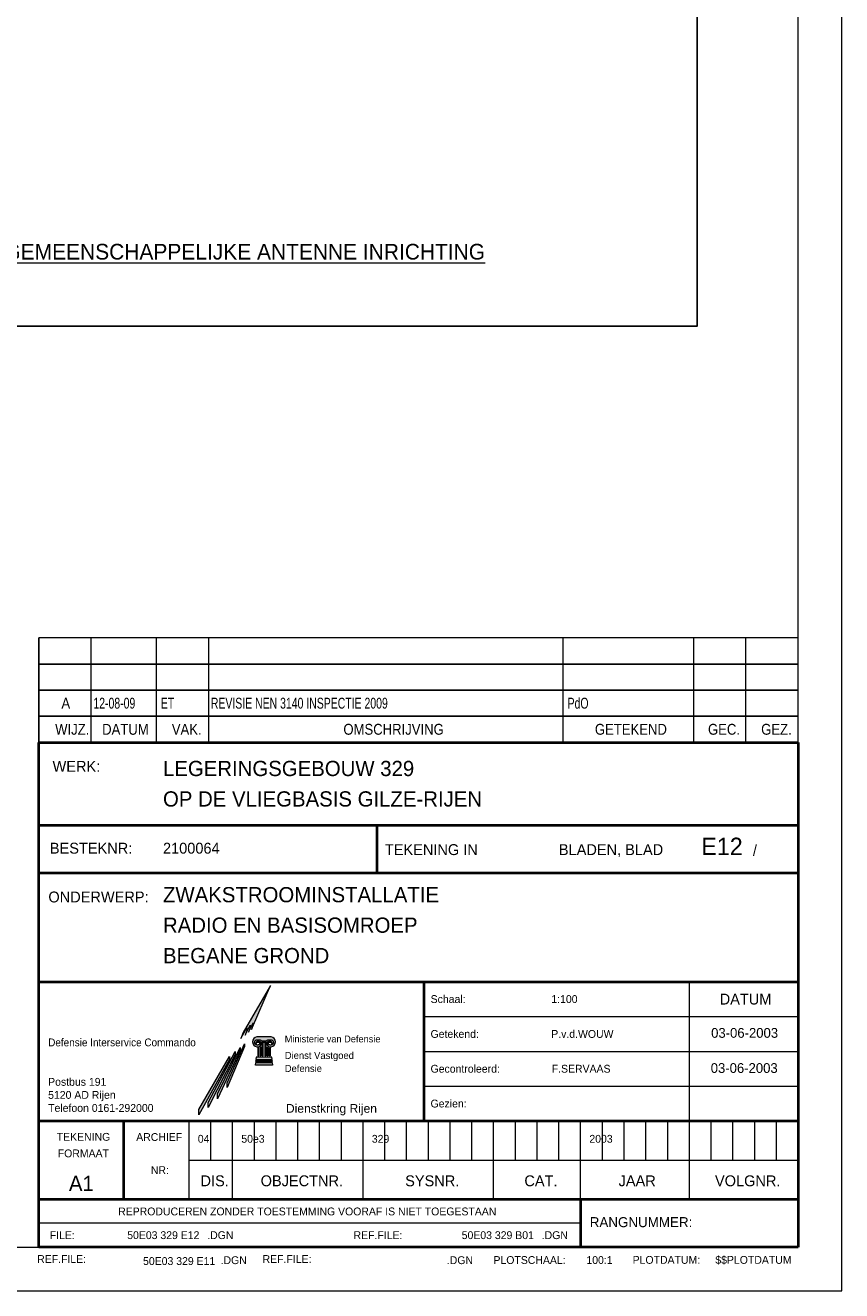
# Model space of a CAD drawing. Header units: millimetres. Extents: x 0 to 84100, y 0 to 59400.
# Tile 35 of 36: x 65335 to 84100, y 0 to 29077. Entities that reach past the tile are written whole.
import ezdxf
from ezdxf.enums import TextEntityAlignment as Align
from ezdxf.xclip import XClip

# ---------------------------------------------------------------- set-up
doc = ezdxf.new("R2010")
doc.units = ezdxf.units.MM
for name, color, linetype in [('29', 7, 'Continuous'), ('KADER', 7, 'Continuous'), ('STEMPEL', 7, 'Continuous')]:
    doc.layers.add(name, color=color, linetype=linetype)
doc.styles.add('dgn001', font='dgn001.shx')
doc.styles.add('dgn003', font='dgn003.shx')

# ---------------------------------------------------------------- blocks, each defined once
blk = doc.blocks.new('A1')
at = {"layer": 'KADER', "color": 1, "linetype": 'Continuous', "lineweight": 0}
for p, q in [((84100, 0), (84100, 59400)), ((0, 0), (84100, 0))]:
    blk.add_line(p, q, dxfattribs=at)
at = {"layer": 'KADER', "color": 5, "linetype": 'Continuous', "lineweight": 0, "flags": 128}
blk.add_lwpolyline([(1000, 1000), (83100, 1000), (83100, 58400), (1000, 58400), (1000, 1000)], dxfattribs=at)
blk = doc.blocks.new('50E03_329_B01 - Default')
at = {"color": 7, "linetype": 'Continuous', "lineweight": 0}
blk.add_blockref('A1', (-8492.960000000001, -3060.21), dxfattribs=at)
blk = doc.blocks.new('50E03_329_E11 - Default')
at = {"layer": '29', "color": 1, "linetype": 'Continuous', "lineweight": 0, "style": 'dgn001'}
blk.add_text('%%uFIG.13, BEKABELING GEMEENSCHAPPELIJKE ANTENNE INRICHTING%%u', height=360, dxfattribs=at).set_placement((11271.24, 6518.55))
blk = doc.blocks.new('WIJZ')
at = {"layer": 'STEMPEL', "color": 1, "linetype": 'Continuous', "lineweight": 0}
for p, q in [((0, 0), (0, 600)), ((1200, 0), (1200, 600)), ((2700, 0), (2700, 600)), ((3900, 0), (3900, 600)), ((12050, 0), (12050, 600)), ((15050, 0), (15050, 600)), ((16250, 0), (16250, 600))]:
    blk.add_line(p, q, dxfattribs=at)
at = {"layer": 'STEMPEL', "color": 1, "linetype": 'Continuous', "lineweight": 0, "flags": 128}
blk.add_lwpolyline([(0, 0), (17450, 0), (17450, 600), (0, 600), (0, 0)], dxfattribs=at)
at = {"layer": 'STEMPEL', "color": 1, "linetype": 'Continuous', "lineweight": 0, "style": 'dgn001', "width": 0.9000144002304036}
for s, p in [('WIJZ.', (764.5, 299.9980000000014)), ('DATUM', (1986.5, 299.9980000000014)), ('VAK.', (3395, 299.9980000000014)), ('OMSCHRIJVING', (8150, 299.9980000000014)), ('GETEKEND', (13605, 299.9980000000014)), ('GEC.', (15745, 299.9980000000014)), ('GEZ.', (16950, 299.9980000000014))]:
    blk.add_text(s, height=249.996, dxfattribs=at).set_placement(p, align=Align.MIDDLE_CENTER)
blk = doc.blocks.new('WIJZA')
at = {"layer": 'STEMPEL', "color": 1, "linetype": 'Continuous', "lineweight": 0}
for p, q in [((0, 0), (0, 600)), ((1200, 0), (1200, 600)), ((2700, 0), (2700, 600)), ((3900, 0), (3900, 600)), ((12050, 0), (12050, 600)), ((15050, 0), (15050, 600)), ((16250, 0), (16250, 600))]:
    blk.add_line(p, q, dxfattribs=at)
at = {"layer": 'STEMPEL', "color": 1, "linetype": 'Continuous', "lineweight": 0, "flags": 128}
blk.add_lwpolyline([(0, 0), (17450, 0), (17450, 600), (0, 600), (0, 0)], dxfattribs=at)
at = {"layer": 'STEMPEL', "color": 1, "linetype": 'Continuous', "lineweight": 0, "style": 'dgn001', "width": 0.8999928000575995}
blk.add_text('A', height=250.002, dxfattribs=at).set_placement((615.6999999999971, 300.001000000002), align=Align.MIDDLE_CENTER)
at = {"layer": 'STEMPEL', "color": 1, "linetype": 'Continuous', "lineweight": 0, "style": 'dgn003'}
for s, height, width, p in [('12-08-09', 250.002, 0.7199942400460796, (1250, 300.001000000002)), ('ET    ', 250.002, 0.7199942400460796, (2800, 300.001000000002)), ('REVISIE NEN 3140 INSPECTIE 2009              ', 250.00002, 0.7199999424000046, (3950, 300.0000099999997)), ('PdO             ', 250.002, 0.7199942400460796, (12150, 300.001000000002))]:
    blk.add_text(s, height=height, dxfattribs=dict(at, width=width)).set_placement(p, align=Align.MIDDLE_LEFT)
blk = doc.blocks.new('WIJZA1')
at = {"layer": 'STEMPEL', "color": 1, "linetype": 'Continuous', "lineweight": 0}
for p, q in [((0, 0), (0, 600)), ((1200, 0), (1200, 600)), ((2700, 0), (2700, 600)), ((3900, 0), (3900, 600)), ((12050, 0), (12050, 600)), ((15050, 0), (15050, 600)), ((16250, 0), (16250, 600))]:
    blk.add_line(p, q, dxfattribs=at)
at = {"layer": 'STEMPEL', "color": 1, "linetype": 'Continuous', "lineweight": 0, "flags": 128}
blk.add_lwpolyline([(0, 0), (17450, 0), (17450, 600), (0, 600), (0, 0)], dxfattribs=at)
blk = doc.blocks.new('WIJZA2')
at = {"layer": 'STEMPEL', "color": 1, "linetype": 'Continuous', "lineweight": 0}
for p, q in [((0, 0), (0, 600)), ((1200, 0), (1200, 600)), ((2700, 0), (2700, 600)), ((3900, 0), (3900, 600)), ((12050, 0), (12050, 600)), ((15050, 0), (15050, 600)), ((16250, 0), (16250, 600))]:
    blk.add_line(p, q, dxfattribs=at)
at = {"layer": 'STEMPEL', "color": 1, "linetype": 'Continuous', "lineweight": 0, "flags": 128}
blk.add_lwpolyline([(0, 0), (17450, 0), (17450, 600), (0, 600), (0, 0)], dxfattribs=at)
blk = doc.blocks.new('AnonymousCell111')
at = {"layer": 'STEMPEL'}
for points in [[(28920, -22688), (28294, -23770), (28243, -23908), (28378, -23661), (28382, -23695), (28339, -23825), (28456, -23596), (28458, -23632), (28419, -23757), (28520, -23542), (28522, -23578), (28488, -23699)], [(28632, -24306), (28650, -24306), (28650, -24120), (28632, -24120)], [(28682, -24306), (28698, -24306), (28698, -24102), (28682, -24102)], [(28731, -24306), (28731, -23981), (28814, -23981), (28814, -24306), (28797, -24306), (28797, -23999), (28747, -23999), (28747, -24306)], [(28862, -24306), (28846, -24306), (28846, -24102), (28862, -24102)], [(28911, -24306), (28895, -24306), (28895, -24120), (28911, -24120)], [(28586, -24412), (28959, -24412), (28960, -24430), (28584, -24430)], [(28959, -24412), (28586, -24412)], [(28952, -24331), (28593, -24331), (28587, -24388), (28956, -24388)], [(28582, -24455), (28963, -24455), (28968, -24519), (28577, -24519)]]:
    blk.add_hatch(color=1, dxfattribs=at).paths.add_polyline_path(points)
at = {"layer": 'STEMPEL', "true_color": 0xb3b3b3}
for points in [[(27706, -25173), (28225, -24109), (28225, -24176), (27706, -25289)], [(27924, -24923), (28321, -24029), (28321, -24091), (27924, -25032)], [(27273, -25539), (27979, -24318), (27979, -24385), (27273, -25658)], [(27489, -25375), (28112, -24205), (28112, -24272), (27489, -25492)]]:
    blk.add_hatch(color=253, dxfattribs=at).paths.add_polyline_path(points)
at = {"layer": 'STEMPEL'}
h = blk.add_hatch(color=1, dxfattribs=at)
edge = h.paths.add_edge_path()
edge.add_line((28934.46564296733, -23866.82659585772), (28936, -23867))
edge.add_line((28936, -23867), (28610, -23867))
edge.add_line((28610, -23867), (28608.79432950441, -23866.82659585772))
edge.add_arc((28626.43485969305, -23980.81155487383), 115.3419229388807, 98.79741111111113, 261.2025888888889)
edge.add_line((28608.79432950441, -24094.79651388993), (28610, -24095))
edge.add_line((28610, -24095), (28639, -24095))
edge.add_line((28639, -24095), (28637.28813902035, -24094.7965140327))
edge.add_arc((28635.12038956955, -24023.42859314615), 71.40083521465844, 271.7397833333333, 361.5313611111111)
edge.add_line((28706.49572377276, -24021.52046926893), (28706.49572374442, -24021.52046790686))
edge.add_arc((28643.42498879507, -24029.00403201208), 63.5131587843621, 6.766708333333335, 159.3427861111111)
edge.add_line((28583.99523514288, -24006.59810155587), (28583.99523622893, -24006.5980991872))
edge.add_arc((28591.2239276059, -24010.34438375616), 8.141782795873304, 512.6044555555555, 697.751036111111)
edge.add_line((28598.75953310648, -24013.42712228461), (28598.69851983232, -24013.37868546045))
edge.add_arc((28634.63412503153, -24023.41598935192), 37.31105989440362, -16.83461666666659, 164.3942277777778, ccw=False)
edge.add_line((28670.3462081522, -24034.22165035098), (28670.34620800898, -24034.22165056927))
edge.add_arc((28640.24409548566, -24021.35490791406), 32.73668042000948, 269.105625, 336.85636666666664, ccw=False)
edge.add_line((28639.73310358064, -24054.08760001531), (28640, -24055))
edge.add_line((28640, -24055), (28610, -24055))
edge.add_line((28610, -24055), (28608.7943303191, -24054.08760002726))
edge.add_arc((28618.24461435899, -23993.02422905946), 61.79031592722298, 98.7974111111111, 261.20258888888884, ccw=False)
edge.add_line((28608.7943303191, -23931.96085809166), (28610, -23933))
edge.add_line((28610, -23933), (28680, -23933))
edge.add_line((28680, -23933), (28679.79995692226, -23931.9608581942))
edge.add_arc((28670.34967880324, -23993.02423007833), 61.79031592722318, 36.366002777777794, 81.20259444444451, ccw=False)
edge.add_line((28720.106069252, -23956.38620677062), (28720, -23955))
edge.add_line((28720, -23955), (28824, -23955))
edge.add_line((28824, -23955), (28823.15390321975, -23956.38620677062))
edge.add_arc((28872.91029366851, -23993.02423007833), 61.79031592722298, 98.7974055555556, 143.6339972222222, ccw=False)
edge.add_line((28863.46001554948, -23931.9608581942), (28864, -23933))
edge.add_line((28864, -23933), (28936, -23933))
edge.add_line((28936, -23933), (28934.46564215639, -23931.96085809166))
edge.add_arc((28925.01535811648, -23993.02422905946), 61.79031592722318, -81.2025888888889, 81.2025888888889, ccw=False)
edge.add_line((28934.46564215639, -24054.08760002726), (28936, -24055))
edge.add_line((28936, -24055), (28904, -24055))
edge.add_line((28904, -24055), (28903.52686889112, -24054.08760001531))
edge.add_arc((28903.01587698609, -24021.35490791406), 32.73668042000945, 203.1436333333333, 270.89437499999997, ccw=False)
edge.add_line((28872.91376446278, -24034.22165056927), (28872.91376431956, -24034.22165035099))
edge.add_arc((28908.62584744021, -24023.41598935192), 37.31105989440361, 15.605772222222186, 196.8346166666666, ccw=False)
edge.add_line((28944.56145263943, -24013.37868546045), (28944.50043936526, -24013.42712228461))
edge.add_arc((28952.03604486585, -24010.34438375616), 8.141782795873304, 202.2489638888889, 387.3955444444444)
edge.add_line((28959.26473624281, -24006.5980991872), (28959.26473732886, -24006.59810155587))
edge.add_arc((28899.83498367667, -24029.00403201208), 63.51315878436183, 380.6572138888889, 533.2332916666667)
edge.add_line((28836.76424872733, -24021.52046790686), (28836.76424875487, -24021.52046926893))
edge.add_arc((28908.13958295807, -24023.42859314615), 71.40083521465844, 178.4686388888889, 268.2602166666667)
edge.add_line((28905.97183350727, -24094.7965140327), (28906, -24095))
edge.add_line((28906, -24095), (28936, -24095))
edge.add_line((28936, -24095), (28934.46564296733, -24094.79651388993))
edge.add_arc((28916.82511277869, -23980.81155487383), 115.3419229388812, 278.7974111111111, 441.2025888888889)
at = {"layer": 'STEMPEL', "color": 4, "linetype": 'Continuous', "lineweight": 40}
for p, q in [((23600, -17100), (41050, -17100)), ((23600, -28700), (23600, -17100)), ((41050, -17100), (41050, -28700)), ((23600, -19000), (41050, -19000)), ((31370, -20100), (31370, -19000)), ((23600, -20100), (41050, -20100)), ((23600, -22600), (41050, -22600)), ((32453, -25800), (32453, -22600)), ((23600, -25800), (41050, -25800)), ((25550, -27600), (25550, -25800)), ((23600, -27600), (41050, -27600)), ((36050, -27600), (36050, -28700)), ((41050, -28700), (23600, -28700))]:
    blk.add_line(p, q, dxfattribs=at)
at = {"layer": 'STEMPEL', "color": 1, "linetype": 'Continuous', "lineweight": 0}
for p, q in [((38550, -27600), (38550, -22600)), ((32453, -23400), (41050, -23400)), ((28797, -23999), (28797, -24306)), ((32453, -24200), (41050, -24200)), ((32453, -25000), (41050, -25000)), ((27550, -26700), (27550, -25800)), ((28050, -27600), (28050, -25800)), ((28550, -26700), (28550, -25800)), ((29050, -26700), (29050, -25800)), ((29550, -26700), (29550, -25800)), ((30050, -26700), (30050, -25800)), ((30550, -26700), (30550, -25800)), ((31050, -27600), (31050, -25800)), ((31550, -26700), (31550, -25800)), ((32050, -26700), (32050, -25800)), ((32550, -26700), (32550, -25800)), ((33050, -26700), (33050, -25800)), ((33550, -26700), (33550, -25800)), ((34050, -27600), (34050, -25800)), ((34550, -26700), (34550, -25800)), ((35050, -26700), (35050, -25800)), ((35550, -26700), (35550, -25800)), ((36050, -27600), (36050, -25800)), ((36550, -26700), (36550, -25800)), ((37050, -26700), (37050, -25800)), ((37550, -26700), (37550, -25800)), ((38050, -26700), (38050, -25800)), ((39050, -26700), (39050, -25800)), ((39550, -26700), (39550, -25800)), ((40050, -26700), (40050, -25800)), ((40550, -26700), (40550, -25800)), ((27050, -26700), (41050, -26700)), ((36050, -28150), (23600, -28150))]:
    blk.add_line(p, q, dxfattribs=at)
at = {"layer": 'STEMPEL', "color": 2, "linetype": 'Continuous', "lineweight": 13}
blk.add_line((27050, -27600), (27050, -25800), dxfattribs=at)
at = {"layer": 'STEMPEL', "color": 1, "linetype": 'Continuous', "lineweight": 0, "flags": 128}
for points in [[(28920, -22688), (28294, -23770), (28243, -23908), (28378, -23661), (28382, -23695), (28339, -23825), (28456, -23596), (28458, -23632), (28419, -23757), (28520, -23542), (28522, -23578), (28488, -23699), (28920, -22688)], [(28632, -24306), (28650, -24306), (28650, -24120), (28632, -24120), (28632, -24306)], [(28682, -24306), (28698, -24306), (28698, -24102), (28682, -24102), (28682, -24306)], [(28731, -24306), (28731, -23981), (28814, -23981), (28814, -24306), (28797, -24306), (28797, -23999), (28747, -23999), (28747, -24306), (28731, -24306)], [(28862, -24306), (28846, -24306), (28846, -24102), (28862, -24102), (28862, -24306)], [(28911, -24306), (28895, -24306), (28895, -24120), (28911, -24120), (28911, -24306)], [(28586, -24412), (28959, -24412), (28960, -24430), (28584, -24430), (28586, -24412)], [(28959, -24412), (28586, -24412), (28959, -24412)], [(28952, -24331), (28593, -24331), (28587, -24388), (28956, -24388), (28952, -24331)], [(28582, -24455), (28963, -24455), (28968, -24519), (28577, -24519), (28582, -24455)]]:
    blk.add_lwpolyline(points, dxfattribs=at)
at = {"layer": 'STEMPEL', "color": 253, "linetype": 'Continuous', "lineweight": 0, "true_color": 0xb3b3b3, "flags": 128}
for points in [[(27706, -25173), (28225, -24109), (28225, -24176), (27706, -25289), (27706, -25173)], [(27924, -24923), (28321, -24029), (28321, -24091), (27924, -25032), (27924, -24923)], [(27273, -25539), (27979, -24318), (27979, -24385), (27273, -25658), (27273, -25539)], [(27489, -25375), (28112, -24205), (28112, -24272), (27489, -25492), (27489, -25375)]]:
    blk.add_lwpolyline(points, dxfattribs=at)
at = {"layer": 'STEMPEL', "color": 1, "linetype": 'Continuous', "lineweight": 0, "flags": 128}
blk.add_lwpolyline([(28936, -23867), (28610, -23867), (28608.79432950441, -23866.82659585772, 0.8571428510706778), (28608.79432950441, -24094.79651388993), (28610, -24095), (28639, -24095), (28637.28813902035, -24094.7965140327, 0.4131485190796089), (28706.49572377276, -24021.52046926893), (28706.49572374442, -24021.52046790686, 0.7853415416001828), (28583.99523514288, -24006.59810155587), (28583.99523622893, -24006.5980991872, 1.045952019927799), (28598.75953310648, -24013.42712228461), (28598.69851983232, -24013.37868546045, -1.010781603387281), (28670.3462081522, -24034.22165035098), (28670.34620800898, -24034.22165056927, -0.3045418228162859), (28639.73310358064, -24054.08760001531), (28640, -24055), (28610, -24055), (28608.7943303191, -24054.08760002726, -0.8571428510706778), (28608.7943303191, -23931.96085809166), (28610, -23933), (28680, -23933), (28679.79995692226, -23931.9608581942, -0.1981712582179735), (28720.106069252, -23956.38620677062), (28720, -23955), (28824, -23955), (28823.15390321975, -23956.38620677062, -0.1981712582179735), (28863.46001554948, -23931.9608581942), (28864, -23933), (28936, -23933), (28934.46564215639, -23931.96085809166, -0.8571428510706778), (28934.46564215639, -24054.08760002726), (28936, -24055), (28904, -24055), (28903.52686889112, -24054.08760001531, -0.3045418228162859), (28872.91376446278, -24034.22165056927), (28872.91376431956, -24034.22165035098, -1.010781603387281), (28944.56145263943, -24013.37868546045), (28944.50043936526, -24013.42712228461, 1.045952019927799), (28959.26473624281, -24006.5980991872), (28959.26473732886, -24006.59810155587, 0.7853415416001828), (28836.76424872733, -24021.52046790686), (28836.76424875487, -24021.52046926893, 0.4131485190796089), (28905.97183350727, -24094.7965140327), (28906, -24095), (28936, -24095), (28934.46564296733, -24094.79651388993, 0.8571428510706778), (28936, -23867)], format="xyb", dxfattribs=at)
at = {"color": 1, "linetype": 'Continuous', "lineweight": 0}
for name, p in [('A1', (-42050, -29700)), ('WIJZA2', (23600, -15300)), ('WIJZA1', (23600, -15900)), ('WIJZA', (23600, -16500)), ('WIJZ', (23600, -17100))]:
    blk.add_blockref(name, p, dxfattribs=at)
at = {"layer": 'STEMPEL', "color": 3, "linetype": 'Continuous', "lineweight": 30, "style": 'dgn003'}
for s, p in [('WERK:', (23912, -17776)), ('ONDERWERP:', (23816, -20778))]:
    blk.add_text(s, height=250.002, dxfattribs=at).set_placement(p)
for s, p in [('LEGERINGSGEBOUW 329                       ', (26450, -17700.001)), ('OP DE VLIEGBASIS GILZE-RIJEN              ', (26450, -18400.001)), ('ZWAKSTROOMINSTALLATIE                     ', (26450, -20600.001)), ('RADIO EN BASISOMROEP                      ', (26450, -21300.001)), ('BEGANE GROND                              ', (26450, -22000.001))]:
    blk.add_text(s, height=349.998, dxfattribs=at).set_placement(p, align=Align.MIDDLE_LEFT)
at = {"layer": 'STEMPEL', "color": 2, "linetype": 'Continuous', "lineweight": 13, "style": 'dgn003'}
for s, p in [('BESTEKNR:', (23850, -19657)), ('2100064        ', (26450, -19657)), ('TEKENING IN ', (31550, -19690)), ('BLADEN, BLAD', (35550, -19690)), ('/', (40009, -19707))]:
    blk.add_text(s, height=250.002, dxfattribs=at).set_placement(p)
at = {"layer": 'STEMPEL', "color": 4, "linetype": 'Continuous', "lineweight": 0, "style": 'dgn003'}
blk.add_text('E12', height=400.0020000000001, dxfattribs=at).set_placement((38823, -19690))
at = {"layer": 'STEMPEL', "color": 1, "linetype": 'Continuous', "lineweight": 0}
for s, style, p in [('Schaal:', 'dgn003', (32602, -22999)), ('1:100             ', 'dgn003', (35376, -22999)), ('Getekend:', 'dgn003', (32600, -23800)), ('P.v.d.WOUW        ', 'dgn003', (35374, -23800)), ('Gecontroleerd:', 'dgn003', (32600, -24600)), ('F.SERVAAS         ', 'dgn003', (35385, -24600)), ('Postbus 191', 'dgn001', (23810, -24901)), ('5120 AD Rijen', 'dgn001', (23810, -25201)), ('Telefoon 0161-292000', 'dgn001', (23810, -25501)), ('Gezien:', 'dgn003', (32600, -25400)), ('FILE:', 'dgn003', (23847, -28424)), ('.DGN', 'dgn003', (27467, -28424)), ('REF.FILE:', 'dgn003', (30830, -28424)), ('.DGN', 'dgn003', (35155, -28424)), ('REF.FILE:', 'dgn003', (23558, -28973)), ('.DGN', 'dgn003', (27774, -28999)), ('REF.FILE:', 'dgn003', (28739, -28973)), ('.DGN', 'dgn003', (32974, -28999)), ('PLOTSCHAAL:', 'dgn003', (34046, -28996)), ('100:1', 'dgn003', (36182, -28996)), ('PLOTDATUM:', 'dgn003', (37245, -28992)), ('$$PLOTDATUM', 'dgn003', (39145, -28992))]:
    blk.add_text(s, height=180, dxfattribs=dict(at, style=style)).set_placement(p, align=Align.MIDDLE_LEFT)
at = {"layer": 'STEMPEL', "color": 1, "linetype": 'Continuous', "lineweight": 0, "style": 'dgn003'}
for s, height, p in [('DATUM', 250.002, (39840.005, -22999.999)), ('03-06-2003', 225, (39818.38, -23776.5)), ('03-06-2003', 225, (39809, -24583.5)), ('TEKENING', 180, (24623, -26165)), ('ARCHIEF', 180, (26363, -26169)), ('FORMAAT', 180, (24620, -26545)), ('NR:', 180, (26378, -26929))]:
    blk.add_text(s, height=height, dxfattribs=at).set_placement(p, align=Align.MIDDLE_CENTER)
at = {"layer": 'STEMPEL', "color": 1, "linetype": 'Continuous', "lineweight": 0, "style": 'dgn001'}
blk.add_text('Ministerie van Defensie', height=158.406, dxfattribs=at).set_placement((29248, -23836.594), align=Align.TOP_LEFT)
at = {"layer": 'STEMPEL', "color": 2, "linetype": 'Continuous', "lineweight": 0, "style": 'dgn001', "width": 0.9473474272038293}
blk.add_text('Defensie Interservice Commando', height=180.504, dxfattribs=at).set_placement((23811, -23994.748), align=Align.MIDDLE_LEFT)
at = {"layer": 'STEMPEL', "color": 2, "linetype": 'Continuous', "lineweight": 13, "style": 'dgn001', "width": 1.036036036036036}
blk.add_text('Dienstkring Rijen       ', height=199.8, dxfattribs=at).set_placement((29276, -25511.1), align=Align.MIDDLE_LEFT)
at = {"layer": 'STEMPEL', "color": 1, "linetype": 'Continuous', "lineweight": 0, "style": 'dgn003'}
for s, p in [('04', (27250, -26300)), ('50e3  ', (28250, -26300)), ('329   ', (31250, -26300)), ('2003 ', (36250, -26300))]:
    blk.add_text(s, height=180, dxfattribs=at).set_placement(p)
at = {"layer": 'STEMPEL', "color": 2, "linetype": 'Continuous', "lineweight": 13, "style": 'dgn003'}
for s, height, p in [('A1', 349.998, (24573.99799999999, -27235.001)), ('DIS.', 250.002, (27637.004, -27174.999)), ('OBJECTNR.', 250.002, (29642.00900000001, -27174.999)), ('SYSNR.', 250.002, (32639.00599999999, -27174.999)), ('CAT.', 250.002, (35137.004, -27174.999)), ('JAAR', 250.002, (37349.004, -27174.999)), ('VOLGNR.', 250.002, (39890.007, -27174.999)), ('REPRODUCEREN ZONDER TOESTEMMING VOORAF IS NIET TOEGESTAAN', 180, (29766, -27879))]:
    blk.add_text(s, height=height, dxfattribs=at).set_placement(p, align=Align.MIDDLE_CENTER)
blk.add_text('RANGNUMMER:', height=229.998, dxfattribs=at).set_placement((36259, -28125.001), align=Align.MIDDLE_LEFT)
at = {"layer": 'STEMPEL', "color": 1, "linetype": 'Continuous', "lineweight": 0, "style": 'dgn003'}
for s, p in [('50E03 329 E12  ', (27421, -28424)), ('50E03 329 B01  ', (35109, -28424)), ('50E03 329 E11  ', (27785, -29019))]:
    blk.add_text(s, height=180, dxfattribs=at).set_placement(p, align=Align.MIDDLE_RIGHT)
at = {"layer": 'STEMPEL', "color": 2, "linetype": 'Continuous', "lineweight": 0, "insert": (29249, -24213), "char_height": 162, "attachment_point": 1, "line_spacing_factor": 1.107407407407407, "style": 'dgn001'}
blk.add_mtext('Dienst Vastgoed\\PDefensie', dxfattribs=at)

msp = doc.modelspace()

# ---------------------------------------------------------------- block references
at = {"color": 1, "linetype": 'Continuous', "lineweight": 0}
msp.add_blockref('AnonymousCell111', (42050, 29700), dxfattribs=at)
ref = msp.add_blockref('50E03_329_B01 - Default', (4459.560000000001, 3857.349999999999))
XClip(ref).set_block_clipping_path([(-3195.1900000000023, 3614.8399999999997), (51845.11, 51823.200000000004)])
ref = msp.add_blockref('50E03_329_E11 - Default', (48661.32, 17176))
XClip(ref).set_block_clipping_path([(7098.82, 4985.66), (32114.980000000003, 36925.92)])

doc.saveas('drawing.dxf')
